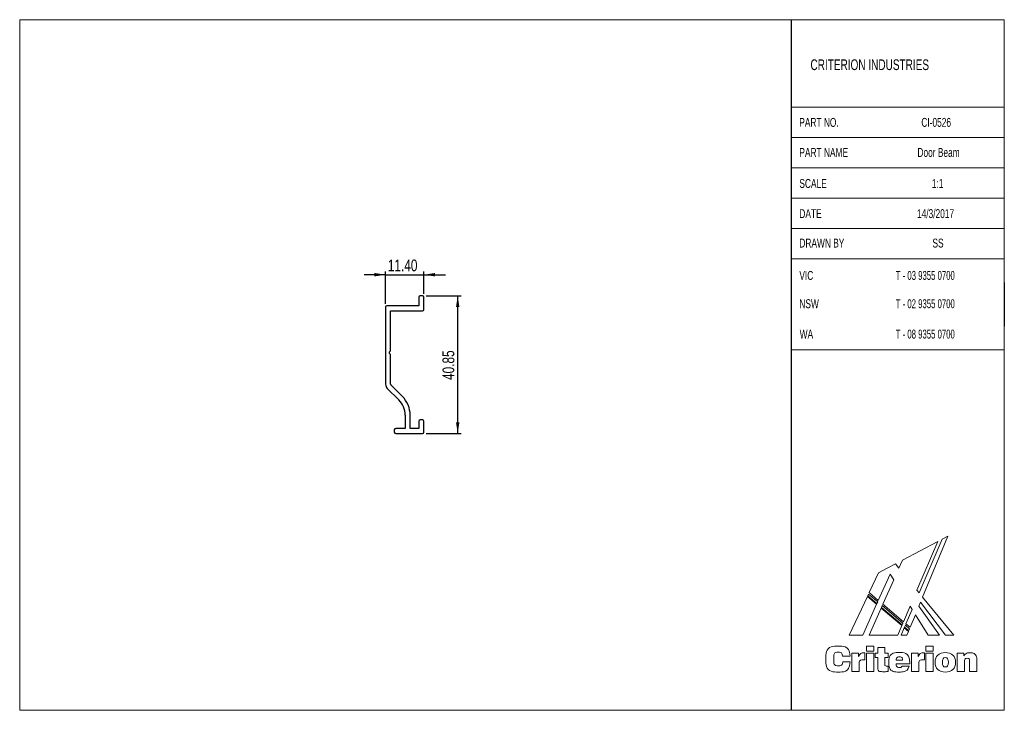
# Model space of a CAD drawing. Header units: millimetres. Extents: x 2 to 295, y 2 to 208.
import ezdxf

# ---------------------------------------------------------------- set-up
doc = ezdxf.new("R2010")
doc.units = ezdxf.units.MM
doc.layers.add('LAYER_1', color=7, linetype='Continuous')
doc.styles.add('SLDTEXTSTYLE0', font='TXT', dxfattribs={"width": 0.7})
doc.styles.add('SLDTEXTSTYLE1', font='TXT', dxfattribs={"width": 0.65})
doc.styles.add('SLDTEXTSTYLE2', font='TXT', dxfattribs={"width": 0.75})
doc.dimstyles.new('SLDDIMSTYLE0', dxfattribs={"dimtxt": 3.5, "dimasz": 3.302, "dimexe": 0, "dimexo": 0.0625, "dimgap": 0.875, "dimtad": 1, "dimrnd": 1e-09, "dimzin": 12, "dimdsep": 46, "dimtxsty": 'SLDTEXTSTYLE2', "dimsah": 1, "dimcen": 0.09, "dimadec": 0, "dimazin": 3, "dimtfac": 1, "dimtofl": 0, "dimtmove": 0, "dimatfit": 3, "dimfxl": 1, "dimfrac": 2, "dimtolj": 1, "dimtzin": 12, "dimarcsym": 0})
doc.dimstyles.new('SLDDIMSTYLE1', dxfattribs={"dimtxt": 3.5, "dimasz": 3.302, "dimexe": 0, "dimexo": 0.0625, "dimgap": 0.875, "dimtad": 1, "dimrnd": 1e-09, "dimzin": 4, "dimdsep": 46, "dimtxsty": 'SLDTEXTSTYLE2', "dimsah": 1, "dimcen": 0.09, "dimadec": 0, "dimazin": 1, "dimtfac": 1, "dimtmove": 0, "dimatfit": 0, "dimfxl": 1, "dimfrac": 2, "dimtolj": 1, "dimtzin": 12, "dimarcsym": 0})

# ---------------------------------------------------------------- blocks, each defined once
blk = doc.blocks.new('Block2_1')
at = {"color": 250, "linetype": 'Continuous', "lineweight": 18, "true_color": 0x191924}
for p, q in [((33.25, 38.78), (22.77, 33.23)), ((33.25, 38.78), (22.77, 33.23)), ((27.07, 24.3), (33.25, 38.78)), ((27.07, 24.3), (33.25, 38.78)), ((34.56, 39.46), (27.73, 23.5)), ((34.56, 39.46), (27.73, 23.5)), ((28.74, 22.26), (36.18, 40.32)), ((28.74, 22.26), (36.18, 40.32)), ((36.18, 40.32), (34.56, 39.46)), ((36.18, 40.32), (34.56, 39.46)), ((22.77, 33.23), (21.71, 30.84)), ((22.77, 33.23), (21.71, 30.84)), ((15.65, 29.46), (12.9, 23.57)), ((15.65, 29.46), (12.9, 23.57)), ((18.04, 30.73), (15.65, 29.46)), ((18.04, 30.73), (15.65, 29.46)), ((19.25, 31.37), (18.04, 30.73)), ((19.25, 31.37), (18.04, 30.73)), ((19.91, 31.72), (19.25, 31.37)), ((19.91, 31.72), (19.25, 31.37)), ((19.25, 31.37), (19.25, 31.37)), ((19.25, 31.37), (19.25, 31.37)), ((20.66, 32.12), (19.91, 31.72)), ((20.66, 32.12), (19.91, 31.72)), ((21.71, 30.84), (20.66, 32.12)), ((21.71, 30.84), (20.66, 32.12)), ((15.6, 21.29), (19.07, 29.08)), ((15.6, 21.29), (19.07, 29.08)), ((20.16, 27.34), (16.96, 20.14)), ((20.16, 27.34), (16.96, 20.14)), ((19.07, 29.08), (20.16, 27.34)), ((19.07, 29.08), (20.16, 27.34)), ((12.9, 23.57), (15.6, 21.29)), ((12.9, 23.57), (15.6, 21.29)), ((27.73, 23.5), (27.07, 24.3)), ((27.73, 23.5), (27.07, 24.3)), ((12.37, 22.43), (7, 10.92)), ((12.37, 22.43), (7, 10.92)), ((15.08, 20.13), (12.37, 22.43)), ((15.08, 20.13), (12.37, 22.43)), ((12.72, 23.17), (12.47, 22.64)), ((12.72, 23.17), (12.47, 22.64)), ((12.47, 22.64), (15.18, 20.35)), ((12.47, 22.64), (15.18, 20.35)), ((15.42, 20.88), (12.72, 23.17)), ((15.42, 20.88), (12.72, 23.17)), ((15.18, 20.35), (15.42, 20.88)), ((15.18, 20.35), (15.42, 20.88)), ((27.64, 19.57), (28.13, 20.75)), ((27.64, 19.57), (28.13, 20.75)), ((28.13, 20.75), (35.5, 10.92)), ((28.13, 20.75), (35.5, 10.92)), ((38.03, 10.92), (28.74, 22.26)), ((38.03, 10.92), (28.74, 22.26)), ((10.98, 10.92), (15.08, 20.13)), ((10.98, 10.92), (15.08, 20.13)), ((16.44, 18.98), (12.86, 10.92)), ((16.44, 18.98), (12.86, 10.92)), ((22.57, 13.79), (16.44, 18.98)), ((22.57, 13.79), (16.44, 18.98)), ((16.78, 19.73), (16.54, 19.2)), ((16.78, 19.73), (16.54, 19.2)), ((16.54, 19.2), (22.67, 14.01)), ((16.54, 19.2), (22.67, 14.01)), ((22.9, 14.55), (16.78, 19.73)), ((22.9, 14.55), (16.78, 19.73)), ((16.96, 20.14), (23.07, 14.95)), ((16.96, 20.14), (23.07, 14.95)), ((23.07, 14.95), (25.03, 19.53)), ((23.07, 14.95), (25.03, 19.53)), ((25.62, 18.58), (23.81, 14.34)), ((25.62, 18.58), (23.81, 14.34)), ((25.03, 19.53), (25.62, 18.58)), ((25.03, 19.53), (25.62, 18.58)), ((33.78, 10.92), (27.64, 19.57)), ((33.78, 10.92), (27.64, 19.57)), ((25.06, 13.29), (26.59, 17.03)), ((25.06, 13.29), (26.59, 17.03)), ((26.59, 17.03), (30.4, 10.92)), ((26.59, 17.03), (30.4, 10.92)), ((21.35, 10.92), (22.57, 13.79)), ((21.35, 10.92), (22.57, 13.79)), ((23.3, 13.15), (22.35, 10.92)), ((23.3, 13.15), (22.35, 10.92)), ((22.67, 14.01), (22.9, 14.55)), ((22.67, 14.01), (22.9, 14.55)), ((24.56, 12.08), (23.3, 13.15)), ((24.56, 12.08), (23.3, 13.15)), ((23.63, 13.93), (23.4, 13.37)), ((23.63, 13.93), (23.4, 13.37)), ((23.4, 13.37), (24.65, 12.31)), ((23.4, 13.37), (24.65, 12.31)), ((24.88, 12.87), (23.63, 13.93)), ((24.88, 12.87), (23.63, 13.93)), ((23.81, 14.34), (25.06, 13.29)), ((23.81, 14.34), (25.06, 13.29)), ((24.08, 10.92), (24.56, 12.08)), ((24.08, 10.92), (24.56, 12.08)), ((24.65, 12.31), (24.88, 12.87)), ((24.65, 12.31), (24.88, 12.87)), ((7, 10.92), (10.98, 10.92)), ((7, 10.92), (10.98, 10.92)), ((12.86, 10.92), (21.35, 10.92)), ((12.86, 10.92), (21.35, 10.92)), ((22.35, 10.92), (24.08, 10.92)), ((22.35, 10.92), (24.08, 10.92)), ((30.4, 10.92), (33.78, 10.92)), ((30.4, 10.92), (33.78, 10.92)), ((35.5, 10.92), (38.03, 10.92)), ((35.5, 10.92), (38.03, 10.92)), ((12.07, 7.71), (14.23, 7.71)), ((12.07, 6.16), (12.07, 7.71)), ((14.23, 6.16), (12.07, 6.16)), ((14.23, 7.71), (14.23, 6.16)), ((15.41, 5.61), (15.41, 7.28)), ((15.41, 7.28), (17.54, 7.28)), ((17.54, 7.28), (17.54, 5.61)), ((29.72, 7.71), (31.89, 7.71)), ((29.72, 6.16), (29.72, 7.71)), ((31.89, 6.16), (29.72, 6.16)), ((31.89, 7.71), (31.89, 6.16)), ((7.25, 4.75), (5, 4.75)), ((5.06, 3.04), (7.29, 3.04)), ((7.77, 5.61), (9.75, 5.61)), ((7.77, 0.2), (7.77, 5.61)), ((9.75, 5.61), (9.75, 4.62)), ((11.43, 5.75), (11.63, 5.75)), ((11.63, 5.75), (11.63, 3.6)), ((12.07, 5.61), (14.23, 5.61)), ((12.07, 0.2), (12.07, 5.61)), ((14.23, 5.61), (14.23, 0.2)), ((14.64, 4.37), (14.64, 5.61)), ((14.64, 5.61), (15.41, 5.61)), ((15.41, 4.37), (14.64, 4.37)), ((15.41, 1.66), (15.41, 4.37)), ((17.54, 5.61), (18.55, 5.61)), ((18.55, 4.37), (17.54, 4.37)), ((17.54, 4.37), (17.54, 2.21)), ((18.55, 5.61), (18.55, 4.37)), ((20.89, 3.51), (22.81, 3.51)), ((25.43, 5.61), (27.41, 5.61)), ((25.43, 0.2), (25.43, 5.61)), ((27.41, 5.61), (27.41, 4.62)), ((29.09, 5.75), (29.28, 5.75)), ((29.28, 5.75), (29.28, 3.6)), ((29.72, 5.61), (31.89, 5.61)), ((29.72, 0.2), (29.72, 5.61)), ((31.89, 5.61), (31.89, 0.2)), ((39.01, 5.61), (40.96, 5.61)), ((39.01, 0.2), (39.01, 5.61)), ((40.96, 5.61), (40.96, 4.82)), ((41.16, 2.99), (41.16, 0.2)), ((42.69, 0.2), (42.69, 3)), ((44.84, 3.01), (44.84, 0.2)), ((9.93, 0.2), (7.77, 0.2)), ((9.93, 2.42), (9.93, 0.2)), ((14.23, 0.2), (12.07, 0.2)), ((18.57, 1.72), (18.57, 0.16)), ((24.93, 2.43), (20.89, 2.43)), ((22.7, 1.8), (24.75, 1.8)), ((24.93, 2.56), (24.93, 2.43)), ((27.58, 0.2), (25.43, 0.2)), ((27.58, 2.42), (27.58, 0.2)), ((31.89, 0.2), (29.72, 0.2)), ((41.16, 0.2), (39.01, 0.2)), ((44.84, 0.2), (42.69, 0.2))]:
    blk.add_line(p, q, dxfattribs=at)
for points in [[(7.29, 3.04), (7.16, 1.12), (5.89, 0), (3.78, 0), (1.43, 0), (0, 1.48), (0, 3.86), (0, 6.25), (1.44, 7.72), (3.73, 7.72), (5.85, 7.72), (7.11, 6.65), (7.25, 4.75)], [(5, 4.75), (4.93, 5.5), (4.51, 5.88), (3.76, 5.88), (2.83, 5.88), (2.37, 5.21), (2.37, 3.86), (2.37, 2.52), (2.87, 1.83), (3.82, 1.83), (4.54, 1.83), (4.99, 2.26), (5.06, 3.04)], [(9.75, 4.62), (10.04, 5.42), (10.56, 5.75), (11.43, 5.75)], [(11.63, 3.6), (11.47, 3.62), (11.32, 3.63), (11.19, 3.63), (10.32, 3.63), (9.93, 3.26), (9.93, 2.42)], [(24.75, 1.8), (24.46, 0.63), (23.44, 0.01), (21.77, 0.01), (19.9, 0.01), (18.74, 1.14), (18.74, 2.86), (18.74, 4.67), (19.93, 5.8), (21.85, 5.8), (23.76, 5.8), (24.93, 4.6), (24.93, 2.56)], [(22.81, 3.51), (22.77, 4.18), (22.44, 4.52), (21.83, 4.52), (21.27, 4.52), (20.92, 4.15), (20.89, 3.51)], [(27.41, 4.62), (27.7, 5.42), (28.21, 5.75), (29.09, 5.75)], [(29.28, 3.6), (29.12, 3.62), (28.98, 3.63), (28.85, 3.63), (27.98, 3.63), (27.58, 3.26), (27.58, 2.42)], [(40.96, 4.82), (41.46, 5.45), (42.07, 5.75), (42.86, 5.75), (43.52, 5.75), (44.04, 5.53), (44.39, 5.1), (44.81, 4.6), (44.84, 3.95), (44.84, 3.01)], [(42.69, 3), (42.69, 3.75), (42.55, 4.08), (41.96, 4.08), (41.42, 4.08), (41.16, 3.73), (41.16, 2.99)], [(18.57, 0.16), (18.1, 0.13), (17.65, 0.11), (17.24, 0.11), (15.9, 0.11), (15.41, 0.49), (15.41, 1.66)], [(17.54, 2.21), (17.54, 1.82), (17.75, 1.71), (18.27, 1.71)], [(18.27, 1.71), (18.36, 1.71), (18.46, 1.71), (18.57, 1.72)], [(20.89, 2.43), (20.92, 1.74), (21.27, 1.35), (21.89, 1.35), (22.31, 1.35), (22.59, 1.52), (22.7, 1.8)]]:
    blk.add_open_spline(points, degree=3, dxfattribs=at)
for points, knots in [([(35.48, 0.01), (33.57, 0.01), (32.42, 1.12), (32.42, 2.91), (32.42, 4.7), (33.57, 5.8), (35.48, 5.8)], [2, 2, 2, 2, 3, 3, 3, 4, 4, 4, 4]), ([(35.48, 4.31), (34.82, 4.31), (34.59, 3.87), (34.59, 2.91), (34.59, 1.95), (34.82, 1.51), (35.48, 1.51)], [2, 2, 2, 2, 3, 3, 3, 4, 4, 4, 4]), ([(35.48, 5.8), (37.38, 5.8), (38.53, 4.7), (38.53, 2.91), (38.53, 1.12), (37.38, 0.01), (35.48, 0.01)], [0, 0, 0, 0, 1, 1, 1, 2, 2, 2, 2]), ([(35.48, 1.51), (36.13, 1.51), (36.37, 1.95), (36.37, 2.91), (36.37, 3.87), (36.13, 4.31), (35.48, 4.31)], [0, 0, 0, 0, 1, 1, 1, 2, 2, 2, 2])]:
    blk.add_open_spline(points, degree=3, knots=knots, dxfattribs=at)
blk = doc.blocks.new('_D')
at = {"layer": 'LAYER_1', "color": 1}
for p, q in [((123, 125.54), (133.4, 125.54)), ((132.4, 84.69), (132.4, 125.54)), ((123, 84.69), (133.4, 84.69))]:
    blk.add_line(p, q, dxfattribs=at)
for points in [[(132.4, 125.54), (131.9, 122.23), (132.91, 122.23)], [(132.4, 84.69), (132.91, 87.99), (131.9, 87.99)]]:
    blk.add_solid(points, dxfattribs=at)
at = {"layer": 'LAYER_1', "color": 1, "insert": (127.89, 100.55), "char_height": 3.5, "attachment_point": 1, "rotation": 90, "style": 'SLDTEXTSTYLE2'}
blk.add_mtext('40.85', dxfattribs=at)
blk = doc.blocks.new('_D_1')
at = {"layer": 'LAYER_1', "color": 1}
for p, q in [((111, 131.8), (104.65, 131.8)), ((111, 123.14), (111, 132.8)), ((111, 131.8), (122.4, 131.8)), ((122.4, 126.14), (122.4, 132.8)), ((122.4, 131.8), (128.75, 131.8))]:
    blk.add_line(p, q, dxfattribs=at)
for points in [[(111, 131.8), (107.7, 132.31), (107.7, 131.29)], [(122.4, 131.8), (125.71, 131.29), (125.71, 132.31)]]:
    blk.add_solid(points, dxfattribs=at)
at = {"layer": 'LAYER_1', "color": 1, "insert": (111.68, 136.31), "char_height": 3.5, "attachment_point": 1, "style": 'SLDTEXTSTYLE2'}
blk.add_mtext('11.40', dxfattribs=at)

msp = doc.modelspace()

# ---------------------------------------------------------------- linework, layer by layer
at = {"color": 7, "linetype": 'Continuous', "lineweight": 18}
for p, q in [((2.5, 207.5), (294.51, 207.5)), ((2.5, 207.5), (2.5, 2.5)), ((294.51, 207.5), (294.51, 2.5)), ((231.292, 181.5), (294.51, 181.5)), ((231.292, 172.5), (294.51, 172.5)), ((231.292, 163.5), (294.51, 163.5)), ((231.292, 154.5), (294.51, 154.5)), ((231.292, 145.5), (294.51, 145.5)), ((231.292, 136.5), (294.51, 136.5)), ((294.51, 116.5), (294.51, 103.5)), ((231.292, 109.5), (294.51, 109.5)), ((2.5, 2.5), (294.51, 2.5))]:
    msp.add_line(p, q, dxfattribs=at)
at = {"color": 7, "linetype": 'Continuous', "lineweight": 25}
for p, q in [((120.904, 125.137), (120.904, 122.537)), ((122.004, 125.537), (121.304, 125.537)), ((122.404, 121.437), (122.404, 125.137)), ((111.004, 122.137), (111.004, 99.311)), ((120.904, 122.537), (111.404, 122.537)), ((112.504, 121.037), (122.004, 121.037)), ((112.504, 109.402), (112.504, 121.037)), ((112.204, 108.937), (112.386, 109.12)), ((112.204, 108.437), (112.204, 108.937)), ((112.386, 108.254), (112.204, 108.437)), ((112.504, 99.311), (112.504, 107.971)), ((111.531, 98.038), (114.9, 94.669)), ((115.96, 95.73), (112.591, 99.099)), ((116.804, 90.073), (116.804, 86.187)), ((118.304, 86.187), (118.304, 90.073)), ((120.904, 88.287), (120.904, 86.187)), ((122.004, 88.687), (121.304, 88.687)), ((122.404, 85.087), (122.404, 88.287)), ((113.604, 85.787), (113.604, 85.087)), ((116.804, 86.187), (114.004, 86.187)), ((114.004, 84.687), (122.004, 84.687)), ((120.904, 86.187), (118.304, 86.187))]:
    msp.add_line(p, q, dxfattribs=at)
for centre, radius, start, end in [((121.304, 125.137), 0.4, 90, 180), ((122.004, 125.137), 0.4, 0, 90), ((111.404, 122.137), 0.4, 90, 180), ((122.004, 121.437), 0.4, 270, 0), ((112.104, 109.402), 0.4, 315, 0), ((112.104, 107.971), 0.4, 0, 45), ((112.804, 99.311), 1.8, 180, 225), ((112.804, 99.311), 0.3, 180, 225), ((110.304, 90.073), 6.5, 0, 45), ((110.304, 90.073), 8, 0, 45), ((121.304, 88.287), 0.4, 90, 180), ((122.004, 88.287), 0.4, 0, 90), ((114.004, 85.787), 0.4, 90, 180), ((114.004, 85.087), 0.4, 180, 270), ((122.004, 85.087), 0.4, 270, 0)]:
    msp.add_arc(centre, radius, start, end, dxfattribs=at)
at = {"layer": 'LAYER_1', "color": 7}
for p, q in [((231.292, 207.5), (231.292, 2.5)), ((294.51, 129.5), (294.51, 116.5))]:
    msp.add_line(p, q, dxfattribs=at)

# ---------------------------------------------------------------- block references
at = {"color": 7, "linetype": 'Continuous'}
msp.add_blockref('Block2_1', (241.542, 13.855), dxfattribs=at)

# ---------------------------------------------------------------- texts
at = {"color": 7, "linetype": 'Continuous', "lineweight": 0, "attachment_point": 1}
for s, insert, char_height, style in [('CRITERION INDUSTRIES', (237.019, 195.719), 3.175, 'SLDTEXTSTYLE0'), ('PART NO.', (233.704, 178.341), 2.6458, 'SLDTEXTSTYLE0'), ('CI-0526', (269.899, 178.341), 2.6458, 'SLDTEXTSTYLE0'), ('PART NAME', (233.729, 169.418), 2.6458, 'SLDTEXTSTYLE0'), ('Door Beam', (268.747, 169.418), 2.6458, 'SLDTEXTSTYLE0'), ('SCALE', (233.729, 160.21), 2.6458, 'SLDTEXTSTYLE0'), ('1:1', (273.018, 160.21), 2.6458, 'SLDTEXTSTYLE0'), ('VIC', (233.729, 132.914), 2.6458, 'SLDTEXTSTYLE0'), ('T - 03 9355 0700', (262.312, 132.914), 2.64583, 'SLDTEXTSTYLE1'), ('NSW', (233.729, 124.513), 2.6458, 'SLDTEXTSTYLE0'), ('T - 02 9355 0700', (262.312, 124.513), 2.64583, 'SLDTEXTSTYLE1'), ('WA', (233.827, 115.501), 2.6458, 'SLDTEXTSTYLE0'), ('T - 08 9355 0700', (262.312, 115.501), 2.64583, 'SLDTEXTSTYLE1')]:
    msp.add_mtext(s, dxfattribs=dict(at, insert=insert, char_height=char_height, style=style))
at = {"layer": 'LAYER_1', "color": 7, "char_height": 2.6458, "attachment_point": 1, "style": 'SLDTEXTSTYLE0'}
for s, insert in [('DATE', (233.729, 151.253)), ('14/3/2017', (268.608, 151.253)), ('DRAWN BY', (233.729, 142.514)), ('SS', (273.199, 142.514))]:
    msp.add_mtext(s, dxfattribs=dict(at, insert=insert))

# ---------------------------------------------------------------- dimensions: what is measured, and where the dimension line sits
at = {"layer": 'LAYER_1', "color": 1}
dim = msp.add_linear_dim(base=(122.404, 131.797), p1=(111.004, 122.137), p2=(122.404, 125.137), dimstyle='SLDDIMSTYLE1', dxfattribs=at)
dim.commit()
dim.dimension.update_dxf_attribs({"geometry": '_D_1', "text_midpoint": (117.494, 131.797), "dimtype": 160})
dim = msp.add_linear_dim(base=(132.404, 125.537), p1=(122.004, 84.687), p2=(122.004, 125.537), angle=90, dimstyle='SLDDIMSTYLE0', dxfattribs=at)
dim.commit()
dim.dimension.update_dxf_attribs({"geometry": '_D', "text_midpoint": (132.404, 106.368), "dimtype": 160})

doc.saveas('drawing.dxf')
